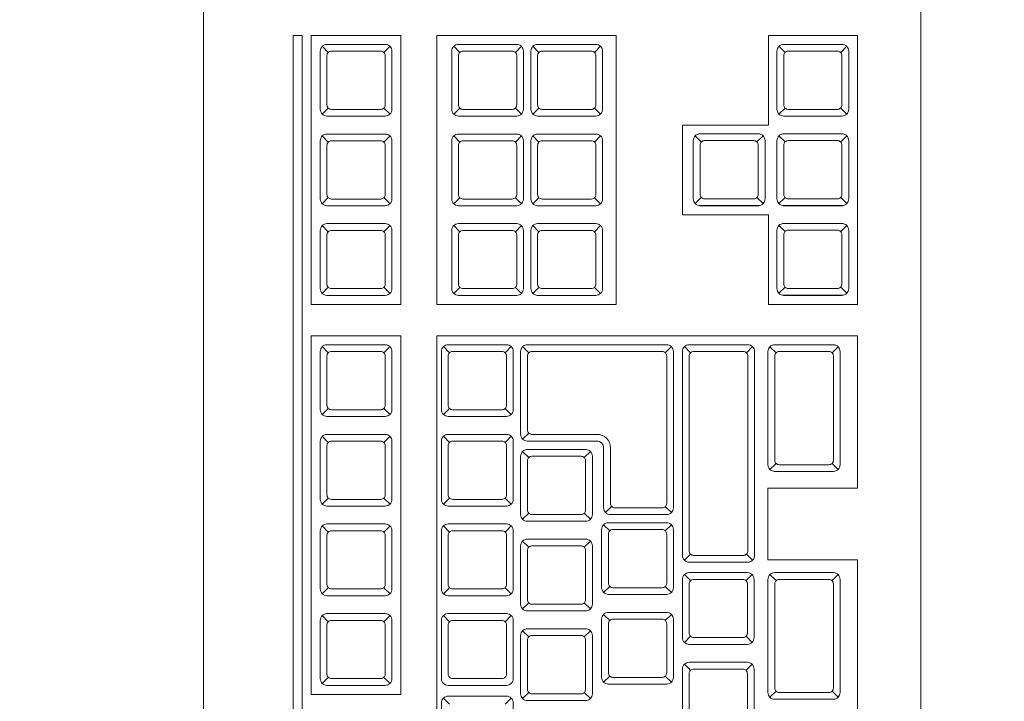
# Model space of a CAD drawing. Header units: millimetres. Extents: x 26866 to 1024070, y -428191 to 408885.
# Tile 133 of 248: x 190807 to 191027, y 389996 to 390148. Entities that reach past the tile are written whole.
import ezdxf

# ---------------------------------------------------------------- set-up
doc = ezdxf.new("R2010")
doc.units = ezdxf.units.MM
doc.header["$LTSCALE"] = 2
doc.layers.add('0_OPIS', color=7, linetype='Continuous', lineweight=13)
doc.layers.add('3DPLAN_A_TABELKA POMIESZCZEŃ', color=7, linetype='Continuous', lineweight=0)
doc.layers.add('3DPLAN_A_KRESKOWANIE 1', color=253, linetype='Continuous')
doc.layers.add('3DPLAN_A_OPIS', color=8, linetype='Continuous')
doc.layers.add('FURNITURE ZD 1 500', color=7, linetype='Continuous', lineweight=13, true_color=0x9fa8a5)
doc.styles.add('ARIAL', font='arial.ttf')

# ---------------------------------------------------------------- blocks, each defined once
blk = doc.blocks.new('kondygnacja -1')
at = {"layer": '3DPLAN_A_KRESKOWANIE 1'}
h = blk.add_hatch(dxfattribs=at)
h.set_pattern_fill('ANSI31', color=256, scale=7.5, style=0)
h.set_pattern_definition([(45, (23044.838, -26883.88), (-16.83798, 16.83798), [])])
h.paths.add_polyline_path([(31677.485, -24430.84), (30214.868, -24430.84), (30214.868, -24470.84), (30429.606, -24470.84), (30429.606, -24477.84), (30447.606, -24477.84), (30447.606, -24818.84), (30476.606, -24818.84), (30476.606, -24470.84), (31012.606, -24470.84), (31012.606, -24478.84), (31079.606, -24478.84), (31079.606, -24470.84), (31638.606, -24470.84), (31638.606, -25036.84), (31079.606, -25036.84), (31079.606, -25028.84), (31012.606, -25028.84), (31012.606, -25036.84), (30611.38, -25036.84), (30611.38, -25072.84), (31023.606, -25072.84), (31034.606, -25082.84), (31034.606, -25330.84), (31023.606, -25340.84), (30831.396, -25340.84, -0.038531), (30832.58, -25356.183), (30832.58, -25371.84), (31079.606, -25371.84), (31079.606, -25072.84), (31638.606, -25072.84), (31638.606, -25943.84), (30832.58, -25943.84), (30832.58, -26009.84), (31677.485, -26009.84)])
h.paths.add_polyline_path([(30682.606, -26009.84), (30832.58, -26009.84), (30832.58, -25943.84), (30760.606, -25943.84), (30760.606, -25454.668), (30735.606, -25464.584), (30735.606, -25943.84), (30682.606, -25943.84)])
h.paths.add_polyline_path([(30679.606, -25371.84), (30735.606, -25371.84), (30735.606, -25464.584), (30760.606, -25454.668), (30760.606, -25371.84), (30832.58, -25371.84), (30832.58, -25356.183, 0.038531), (30831.396, -25340.84), (30679.606, -25340.84)])
h.paths.add_polyline_path([(30355.83, -25371.84), (30425.606, -25371.84), (30425.606, -25379.84), (30463.606, -25379.84), (30463.606, -25424.739), (30471.606, -25424.739), (30471.606, -25395.84), (30533.606, -25395.84), (30533.606, -25371.84), (30576.606, -25371.84), (30576.606, -25341.84), (30472.606, -25341.84), (30472.606, -25326.84), (30427.606, -25326.84), (30427.606, -25341.84), (30355.83, -25341.84)])
h.paths.add_polyline_path([(30456.606, -25936.84), (30425.606, -25936.84), (30425.606, -25945.84), (30380.606, -25945.84), (30380.606, -26009.84), (30512.606, -26009.84), (30512.606, -25943.84), (30466.606, -25943.84), (30466.606, -25712.84), (30456.606, -25712.84)])
h.paths.add_polyline_path([(28888.606, -25941.84), (28888.606, -26009.84), (29013.606, -26009.84), (29013.606, -25941.84)])
h.paths.add_polyline_path([(28591.166, -26009.84), (28591.166, -25944.84), (28547.606, -25944.84), (28547.606, -26009.84)])
h.paths.add_polyline_path([(28624.606, -25870.534), (28654.797, -25870.534), (28654.797, -25924.534), (28624.606, -25924.534), (28624.606, -25944.84), (28591.166, -25944.84), (28591.166, -26009.84), (28713.606, -26009.84), (28713.606, -25941.84), (28672.606, -25941.84), (28672.606, -25932.84), (28657.606, -25932.84), (28657.606, -25716.84), (28624.606, -25716.84)])
h.paths.add_polyline_path([(28372.606, -25944.84), (28328.606, -25944.84), (28328.606, -25907.84), (28282.606, -25907.84), (28282.606, -25944.84), (28248.606, -25944.84), (28248.606, -26009.84), (28372.606, -26009.84)])
h.paths.add_polyline_path([(28092.606, -25563.84), (28054.606, -25563.84), (28054.606, -25383.84), (28067.602, -25383.84), (28067.606, -25375.84), (28340.606, -25375.84), (28340.606, -25341.84), (28070.606, -25341.84), (28070.606, -25332.84), (28030.606, -25332.84), (28030.606, -25395.598), (28048.707, -25395.598), (28048.707, -25449.598), (28030.606, -25449.598), (28030.606, -26009.84), (28073.606, -26009.84), (28073.606, -25944.84), (28054.606, -25944.84), (28054.606, -25668.84), (28092.606, -25668.84)])
h.paths.add_polyline_path([(27949.606, -25495.746), (27949.606, -25507.746), (27983.295, -25507.746), (27983.295, -25521.746), (27949.606, -25521.746), (27949.606, -25531.84), (27999.606, -25531.84), (27999.606, -25934.84), (27982.606, -25934.84), (27982.606, -25942.84), (27947.606, -25942.84), (27947.606, -26009.84), (28026.624, -26009.84), (28026.624, -25449.598), (27999.606, -25449.598), (27999.606, -25463.84), (27949.606, -25463.84), (27949.606, -25481.746), (27983.295, -25481.746), (27983.295, -25495.746)])
h.paths.add_polyline_path([(27982.606, -25361.84), (27952.606, -25361.84), (27952.606, -25332.84), (28026.624, -25332.84), (28026.624, -25395.598), (27999.606, -25395.598), (27999.606, -25377.84), (27982.606, -25377.84)])
h.paths.add_polyline_path([(26818.606, -25892.84), (26781.485, -25892.84), (26781.485, -26009.84), (26894.541, -26009.84), (26894.541, -25942.84), (26830.606, -25942.84), (26830.606, -25930.84), (26818.606, -25930.84)])
h.paths.add_polyline_path([(26894.541, -26009.84), (27115.936, -26009.84), (27115.936, -25942.84), (26894.541, -25942.84)])
h.paths.add_polyline_path([(27115.936, -25942.84), (27115.936, -26009.84), (27466.606, -26009.84), (27466.606, -25942.84), (27427.606, -25942.84), (27427.606, -25933.84), (27384.606, -25933.84), (27384.606, -25942.84)])
h.paths.add_polyline_path([(27641.606, -25942.84), (27641.606, -26009.84), (27802.606, -26009.84), (27802.606, -25942.84)])
h.paths.add_polyline_path([(30621.105, -25040.467), (30688.374, -25040.467), (30688.374, -25072.867), (30621.105, -25072.867)], flags=24)
at = {"layer": 'FURNITURE ZD 1 500', "lineweight": 0}
for p, q in [((28087.591, -25785.915), (28087.455, -25785.78)), ((28088.832, -25785.915), (28088.968, -25785.78)), ((28090.524, -25785.915), (28090.388, -25785.78)), ((28091.765, -25785.915), (28091.9, -25785.78)), ((28092.289, -25785.915), (28092.153, -25785.78)), ((28093.53, -25785.915), (28093.666, -25785.78)), ((28097.779, -25785.915), (28097.643, -25785.78)), ((28099.02, -25785.915), (28099.155, -25785.78)), ((28087.591, -25787.156), (28087.455, -25787.292)), ((28088.832, -25787.156), (28088.968, -25787.292)), ((28090.524, -25787.157), (28090.388, -25787.292)), ((28091.765, -25787.157), (28091.9, -25787.292)), ((28092.289, -25787.157), (28092.153, -25787.292)), ((28093.53, -25787.157), (28093.666, -25787.292)), ((28097.779, -25787.157), (28097.643, -25787.292)), ((28097.742, -25787.338), (28099.051, -25787.338)), ((28099.02, -25787.157), (28099.155, -25787.292)), ((28095.49, -25787.536), (28097.411, -25787.536)), ((28087.591, -25787.915), (28087.455, -25787.78)), ((28088.832, -25787.915), (28088.968, -25787.78)), ((28090.524, -25787.915), (28090.388, -25787.78)), ((28091.765, -25787.915), (28091.9, -25787.78)), ((28092.289, -25787.915), (28092.153, -25787.78)), ((28093.53, -25787.915), (28093.666, -25787.78)), ((28095.912, -25787.913), (28095.777, -25787.777)), ((28097.153, -25787.913), (28097.289, -25787.777)), ((28097.779, -25787.913), (28097.643, -25787.777)), ((28099.02, -25787.913), (28099.155, -25787.777)), ((28087.591, -25789.156), (28087.455, -25789.292)), ((28088.832, -25789.156), (28088.968, -25789.292)), ((28090.524, -25789.157), (28090.388, -25789.292)), ((28091.765, -25789.157), (28091.9, -25789.292)), ((28092.289, -25789.157), (28092.153, -25789.292)), ((28093.53, -25789.157), (28093.666, -25789.292)), ((28095.912, -25789.154), (28095.777, -25789.29)), ((28095.875, -25789.336), (28097.184, -25789.336)), ((28097.153, -25789.154), (28097.289, -25789.29)), ((28097.779, -25789.154), (28097.643, -25789.29)), ((28097.742, -25789.336), (28099.051, -25789.336)), ((28099.02, -25789.154), (28099.155, -25789.29)), ((28087.591, -25789.915), (28087.455, -25789.78)), ((28088.832, -25789.915), (28088.968, -25789.78)), ((28090.524, -25789.915), (28090.388, -25789.78)), ((28091.765, -25789.915), (28091.9, -25789.78)), ((28092.289, -25789.915), (28092.153, -25789.78)), ((28093.53, -25789.915), (28093.666, -25789.78)), ((28097.779, -25789.913), (28097.643, -25789.777)), ((28099.02, -25789.913), (28099.155, -25789.777)), ((28087.591, -25791.156), (28087.455, -25791.292)), ((28088.832, -25791.156), (28088.968, -25791.292)), ((28090.524, -25791.157), (28090.388, -25791.292)), ((28091.765, -25791.157), (28091.9, -25791.292)), ((28092.289, -25791.157), (28092.153, -25791.292)), ((28093.53, -25791.157), (28093.666, -25791.292)), ((28097.779, -25791.154), (28097.643, -25791.29)), ((28099.02, -25791.154), (28099.155, -25791.29)), ((28097.742, -25791.336), (28099.051, -25791.336)), ((28090.011, -25792.236), (28099.399, -25792.236)), ((28090.011, -25792.236), (28090.011, -25821.136)), ((28099.399, -25795.636), (28099.399, -25792.236)), ((28087.591, -25792.615), (28087.455, -25792.48)), ((28088.832, -25792.615), (28088.968, -25792.48)), ((28090.296, -25792.615), (28090.16, -25792.48)), ((28091.537, -25792.615), (28091.672, -25792.48)), ((28091.925, -25792.48), (28092.061, -25792.615)), ((28095.245, -25792.48), (28095.109, -25792.615)), ((28095.67, -25792.615), (28095.534, -25792.48)), ((28096.92, -25792.615), (28097.055, -25792.48)), ((28097.579, -25792.618), (28097.443, -25792.482)), ((28098.829, -25792.618), (28098.964, -25792.482)), ((28087.591, -25793.857), (28087.455, -25793.992)), ((28088.832, -25793.857), (28088.968, -25793.992)), ((28090.296, -25793.857), (28090.16, -25793.992)), ((28091.537, -25793.857), (28091.672, -25793.992)), ((28087.591, -25794.615), (28087.455, -25794.48)), ((28088.832, -25794.615), (28088.968, -25794.48)), ((28090.296, -25794.615), (28090.16, -25794.48)), ((28091.537, -25794.615), (28091.672, -25794.48)), ((28091.925, -25794.542), (28092.061, -25794.407)), ((28092.061, -25794.954), (28091.925, -25794.819)), ((28093.302, -25794.954), (28093.438, -25794.819)), ((28097.579, -25795.084), (28097.443, -25795.219)), ((28098.829, -25795.084), (28098.964, -25795.219)), ((28097.399, -25795.636), (28099.399, -25795.636)), ((28097.399, -25797.236), (28097.399, -25795.636)), ((28087.591, -25795.857), (28087.455, -25795.992)), ((28088.832, -25795.857), (28088.968, -25795.992)), ((28090.296, -25795.857), (28090.16, -25795.992)), ((28091.537, -25795.857), (28091.672, -25795.992)), ((28093.777, -25796.181), (28093.912, -25796.046)), ((28095.245, -25796.181), (28095.109, -25796.046)), ((28092.061, -25796.196), (28091.925, -25796.331)), ((28093.302, -25796.196), (28093.438, -25796.331)), ((28087.591, -25796.615), (28087.455, -25796.48)), ((28088.832, -25796.615), (28088.968, -25796.48)), ((28090.296, -25796.615), (28090.16, -25796.48)), ((28091.537, -25796.615), (28091.672, -25796.48)), ((28093.868, -25796.588), (28093.733, -25796.452)), ((28095.109, -25796.588), (28095.245, -25796.452)), ((28092.061, -25796.954), (28091.925, -25796.819)), ((28093.302, -25796.954), (28093.438, -25796.819)), ((28095.67, -25797.107), (28095.534, -25797.243)), ((28096.92, -25797.107), (28097.055, -25797.243)), ((28097.399, -25797.236), (28099.399, -25797.236)), ((28099.399, -25816.536), (28099.399, -25797.236)), ((28095.668, -25797.7), (28095.533, -25797.565)), ((28096.909, -25797.7), (28097.045, -25797.565)), ((28097.579, -25797.7), (28097.443, -25797.565)), ((28098.829, -25797.7), (28098.964, -25797.565)), ((28087.591, -25797.857), (28087.455, -25797.992)), ((28088.832, -25797.857), (28088.968, -25797.992)), ((28090.296, -25797.857), (28090.16, -25797.992)), ((28091.537, -25797.857), (28091.672, -25797.992)), ((28093.868, -25797.829), (28093.733, -25797.964)), ((28095.109, -25797.829), (28095.245, -25797.964)), ((28093.832, -25798.011), (28095.14, -25798.011)), ((28092.061, -25798.196), (28091.925, -25798.331)), ((28093.302, -25798.196), (28093.438, -25798.331)), ((28087.591, -25798.615), (28087.455, -25798.48)), ((28088.832, -25798.615), (28088.968, -25798.48)), ((28090.296, -25798.615), (28090.16, -25798.48)), ((28091.537, -25798.615), (28091.672, -25798.48)), ((28093.868, -25798.588), (28093.733, -25798.452)), ((28095.109, -25798.588), (28095.245, -25798.452)), ((28092.061, -25798.954), (28091.925, -25798.819)), ((28093.302, -25798.954), (28093.438, -25798.819)), ((28095.668, -25798.942), (28095.533, -25799.077)), ((28096.909, -25798.942), (28097.045, -25799.077)), ((28095.631, -25799.123), (28096.94, -25799.123)), ((28095.668, -25799.7), (28095.533, -25799.565)), ((28096.909, -25799.7), (28097.045, -25799.565)), ((28087.591, -25799.857), (28087.455, -25799.992)), ((28088.832, -25799.857), (28088.968, -25799.992)), ((28093.868, -25799.829), (28093.733, -25799.964)), ((28095.109, -25799.829), (28095.245, -25799.964)), ((28093.832, -25800.011), (28095.14, -25800.011)), ((28090.294, -25800.456), (28090.159, -25800.321)), ((28091.536, -25800.456), (28091.671, -25800.321)), ((28092.061, -25800.196), (28091.925, -25800.331)), ((28093.302, -25800.196), (28093.438, -25800.331)), ((28097.579, -25800.167), (28097.443, -25800.302)), ((28098.829, -25800.167), (28098.964, -25800.302))]:
    blk.add_line(p, q, dxfattribs=at)
for points in [[(28085.011, -25822.136), (28100.611, -25822.136, 0.414214), (28100.811, -25821.936), (28100.811, -25776.336, 0.414214), (28100.611, -25776.136), (28085.011, -25776.136, 0.414214), (28084.811, -25776.336), (28084.811, -25821.936, 0.414214)], [(28087.561, -25785.736, 0.414214), (28087.411, -25785.886), (28087.411, -25787.186, 0.414214), (28087.561, -25787.336), (28088.861, -25787.336, 0.414214), (28089.011, -25787.186), (28089.011, -25785.886, 0.414214), (28088.861, -25785.736)], [(28090.494, -25785.736, 0.414214), (28090.344, -25785.886), (28090.344, -25787.186, 0.414214), (28090.494, -25787.336), (28091.794, -25787.336, 0.414214), (28091.944, -25787.186), (28091.944, -25785.886, 0.414214), (28091.794, -25785.736)], [(28092.26, -25785.736, 0.414214), (28092.11, -25785.886), (28092.11, -25787.186, 0.414214), (28092.26, -25787.336), (28093.56, -25787.336, 0.414214), (28093.71, -25787.186), (28093.71, -25785.886, 0.414214), (28093.56, -25785.736)], [(28097.749, -25785.736, 0.414214), (28097.599, -25785.886), (28097.599, -25787.186, 0.414214), (28097.749, -25787.336), (28099.049, -25787.336, 0.414214), (28099.199, -25787.186), (28099.199, -25785.886, 0.414214), (28099.049, -25785.736)], [(28087.561, -25785.986), (28087.561, -25787.086, 0.414214), (28087.661, -25787.186), (28088.761, -25787.186, 0.414214), (28088.861, -25787.086), (28088.861, -25785.986, 0.414214), (28088.761, -25785.886), (28087.661, -25785.886, 0.414214)], [(28090.494, -25785.986), (28090.494, -25787.086, 0.414214), (28090.594, -25787.186), (28091.694, -25787.186, 0.414214), (28091.794, -25787.086), (28091.794, -25785.986, 0.414214), (28091.694, -25785.886), (28090.594, -25785.886, 0.414214)], [(28092.26, -25785.986), (28092.26, -25787.086, 0.414214), (28092.36, -25787.186), (28093.46, -25787.186, 0.414214), (28093.56, -25787.086), (28093.56, -25785.986, 0.414214), (28093.46, -25785.886), (28092.36, -25785.886, 0.414214)], [(28097.749, -25785.986), (28097.749, -25787.086, 0.414214), (28097.849, -25787.186), (28098.949, -25787.186, 0.414214), (28099.049, -25787.086), (28099.049, -25785.986, 0.414214), (28098.949, -25785.886), (28097.849, -25785.886, 0.414214)], [(28087.561, -25787.736, 0.414214), (28087.411, -25787.886), (28087.411, -25789.186, 0.414214), (28087.561, -25789.336), (28088.861, -25789.336, 0.414214), (28089.011, -25789.186), (28089.011, -25787.886, 0.414214), (28088.861, -25787.736)], [(28090.494, -25787.736, 0.414214), (28090.344, -25787.886), (28090.344, -25789.186, 0.414214), (28090.494, -25789.336), (28091.794, -25789.336, 0.414214), (28091.944, -25789.186), (28091.944, -25787.886, 0.414214), (28091.794, -25787.736)], [(28092.26, -25787.736, 0.414214), (28092.11, -25787.886), (28092.11, -25789.186, 0.414214), (28092.26, -25789.336), (28093.56, -25789.336, 0.414214), (28093.71, -25789.186), (28093.71, -25787.886, 0.414214), (28093.56, -25787.736)], [(28095.883, -25787.733, 0.414214), (28095.733, -25787.883), (28095.733, -25789.183, 0.414214), (28095.883, -25789.333), (28097.183, -25789.333, 0.414214), (28097.333, -25789.183), (28097.333, -25787.883, 0.414214), (28097.183, -25787.733)], [(28097.749, -25787.733, 0.414214), (28097.599, -25787.883), (28097.599, -25789.183, 0.414214), (28097.749, -25789.333), (28099.049, -25789.333, 0.414214), (28099.199, -25789.183), (28099.199, -25787.883, 0.414214), (28099.049, -25787.733)], [(28087.561, -25787.986), (28087.561, -25789.086, 0.414214), (28087.661, -25789.186), (28088.761, -25789.186, 0.414214), (28088.861, -25789.086), (28088.861, -25787.986, 0.414214), (28088.761, -25787.886), (28087.661, -25787.886, 0.414214)], [(28090.494, -25787.986), (28090.494, -25789.086, 0.414214), (28090.594, -25789.186), (28091.694, -25789.186, 0.414214), (28091.794, -25789.086), (28091.794, -25787.986, 0.414214), (28091.694, -25787.886), (28090.594, -25787.886, 0.414214)], [(28092.26, -25787.986), (28092.26, -25789.086, 0.414214), (28092.36, -25789.186), (28093.46, -25789.186, 0.414214), (28093.56, -25789.086), (28093.56, -25787.986, 0.414214), (28093.46, -25787.886), (28092.36, -25787.886, 0.414214)], [(28095.883, -25787.983), (28095.883, -25789.083, 0.414214), (28095.983, -25789.183), (28097.083, -25789.183, 0.414214), (28097.183, -25789.083), (28097.183, -25787.983, 0.414214), (28097.083, -25787.883), (28095.983, -25787.883, 0.414214)], [(28097.749, -25787.983), (28097.749, -25789.083, 0.414214), (28097.849, -25789.183), (28098.949, -25789.183, 0.414214), (28099.049, -25789.083), (28099.049, -25787.983, 0.414214), (28098.949, -25787.883), (28097.849, -25787.883, 0.414214)], [(28087.561, -25789.736, 0.414214), (28087.411, -25789.886), (28087.411, -25791.186, 0.414214), (28087.561, -25791.336), (28088.861, -25791.336, 0.414214), (28089.011, -25791.186), (28089.011, -25789.886, 0.414214), (28088.861, -25789.736)], [(28090.494, -25789.736, 0.414214), (28090.344, -25789.886), (28090.344, -25791.186, 0.414214), (28090.494, -25791.336), (28091.794, -25791.336, 0.414214), (28091.944, -25791.186), (28091.944, -25789.886, 0.414214), (28091.794, -25789.736)], [(28092.26, -25789.736, 0.414214), (28092.11, -25789.886), (28092.11, -25791.186, 0.414214), (28092.26, -25791.336), (28093.56, -25791.336, 0.414214), (28093.71, -25791.186), (28093.71, -25789.886, 0.414214), (28093.56, -25789.736)], [(28097.749, -25789.733, 0.414214), (28097.599, -25789.883), (28097.599, -25791.183, 0.414214), (28097.749, -25791.333), (28099.049, -25791.333, 0.414214), (28099.199, -25791.183), (28099.199, -25789.883, 0.414214), (28099.049, -25789.733)], [(28087.561, -25789.986), (28087.561, -25791.086, 0.414214), (28087.661, -25791.186), (28088.761, -25791.186, 0.414214), (28088.861, -25791.086), (28088.861, -25789.986, 0.414214), (28088.761, -25789.886), (28087.661, -25789.886, 0.414214)], [(28090.494, -25789.986), (28090.494, -25791.086, 0.414214), (28090.594, -25791.186), (28091.694, -25791.186, 0.414214), (28091.794, -25791.086), (28091.794, -25789.986, 0.414214), (28091.694, -25789.886), (28090.594, -25789.886, 0.414214)], [(28092.26, -25789.986), (28092.26, -25791.086, 0.414214), (28092.36, -25791.186), (28093.46, -25791.186, 0.414214), (28093.56, -25791.086), (28093.56, -25789.986, 0.414214), (28093.46, -25789.886), (28092.36, -25789.886, 0.414214)], [(28097.749, -25789.983), (28097.749, -25791.083, 0.414214), (28097.849, -25791.183), (28098.949, -25791.183, 0.414214), (28099.049, -25791.083), (28099.049, -25789.983, 0.414214), (28098.949, -25789.883), (28097.849, -25789.883, 0.414214)], [(28087.561, -25792.436, 0.414214), (28087.411, -25792.586), (28087.411, -25793.886, 0.414214), (28087.561, -25794.036), (28088.861, -25794.036, 0.414214), (28089.011, -25793.886), (28089.011, -25792.586, 0.414214), (28088.861, -25792.436)], [(28087.561, -25792.686), (28087.561, -25793.786, 0.414214), (28087.661, -25793.886), (28088.761, -25793.886, 0.414214), (28088.861, -25793.786), (28088.861, -25792.686, 0.414214), (28088.761, -25792.586), (28087.661, -25792.586, 0.414214)], [(28090.266, -25792.436, 0.414214), (28090.116, -25792.586), (28090.116, -25793.886, 0.414214), (28090.266, -25794.036), (28091.566, -25794.036, 0.414214), (28091.716, -25793.886), (28091.716, -25792.586, 0.414214), (28091.566, -25792.436)], [(28090.266, -25792.686), (28090.266, -25793.786, 0.414214), (28090.366, -25793.886), (28091.466, -25793.886, 0.414214), (28091.566, -25793.786), (28091.566, -25792.686, 0.414214), (28091.466, -25792.586), (28090.366, -25792.586, 0.414214)], [(28095.289, -25796.075), (28095.289, -25792.586, 0.414214), (28095.139, -25792.436), (28092.032, -25792.436, 0.414214), (28091.882, -25792.586), (28091.882, -25794.436, 0.414214), (28092.032, -25794.586), (28093.583, -25794.586, -0.414214), (28093.733, -25794.736), (28093.733, -25796.075, 0.414214), (28093.883, -25796.225), (28095.139, -25796.225, 0.414214)], [(28095.139, -25795.975), (28095.139, -25792.686, 0.414214), (28095.039, -25792.586), (28092.132, -25792.586, 0.414214), (28092.032, -25792.686), (28092.032, -25794.336, 0.414214), (28092.132, -25794.436), (28093.583, -25794.436, -0.414214), (28093.883, -25794.736), (28093.883, -25795.975, 0.414214), (28093.983, -25796.075), (28095.039, -25796.075, 0.414214)], [(28095.64, -25797.287, -0.414214), (28095.49, -25797.137), (28095.49, -25792.586, -0.414214), (28095.64, -25792.436), (28096.949, -25792.436, -0.414214), (28097.099, -25792.586), (28097.099, -25797.137, -0.414214), (28096.949, -25797.287)], [(28095.74, -25797.137), (28096.849, -25797.137, 0.414214), (28096.949, -25797.037), (28096.949, -25792.686, 0.414214), (28096.849, -25792.586), (28095.74, -25792.586, 0.414214), (28095.64, -25792.686), (28095.64, -25797.037, 0.414214)], [(28097.399, -25795.113), (28097.399, -25792.588, -0.414214), (28097.549, -25792.438), (28098.858, -25792.438, -0.414214), (28099.008, -25792.588), (28099.008, -25795.113, -0.414214), (28098.858, -25795.263), (28097.549, -25795.263, -0.414214)], [(28097.649, -25792.588), (28098.758, -25792.588, -0.414214), (28098.858, -25792.688), (28098.858, -25795.013, -0.414214), (28098.758, -25795.113), (28097.649, -25795.113, -0.414214), (28097.549, -25795.013), (28097.549, -25792.688, -0.414214)], [(28087.561, -25794.436, 0.414214), (28087.411, -25794.586), (28087.411, -25795.886, 0.414214), (28087.561, -25796.036), (28088.861, -25796.036, 0.414214), (28089.011, -25795.886), (28089.011, -25794.586, 0.414214), (28088.861, -25794.436)], [(28087.561, -25794.686), (28087.561, -25795.786, 0.414214), (28087.661, -25795.886), (28088.761, -25795.886, 0.414214), (28088.861, -25795.786), (28088.861, -25794.686, 0.414214), (28088.761, -25794.586), (28087.661, -25794.586, 0.414214)], [(28090.266, -25794.436, 0.414214), (28090.116, -25794.586), (28090.116, -25795.886, 0.414214), (28090.266, -25796.036), (28091.566, -25796.036, 0.414214), (28091.716, -25795.886), (28091.716, -25794.586, 0.414214), (28091.566, -25794.436)], [(28090.266, -25794.686), (28090.266, -25795.786, 0.414214), (28090.366, -25795.886), (28091.466, -25795.886, 0.414214), (28091.566, -25795.786), (28091.566, -25794.686, 0.414214), (28091.466, -25794.586), (28090.366, -25794.586, 0.414214)], [(28092.032, -25794.775, 0.414214), (28091.882, -25794.925), (28091.882, -25796.225, 0.414214), (28092.032, -25796.375), (28093.332, -25796.375, 0.414214), (28093.482, -25796.225), (28093.482, -25794.925, 0.414214), (28093.332, -25794.775)], [(28092.032, -25795.025), (28092.032, -25796.125, 0.414214), (28092.132, -25796.225), (28093.232, -25796.225, 0.414214), (28093.332, -25796.125), (28093.332, -25795.025, 0.414214), (28093.232, -25794.925), (28092.132, -25794.925, 0.414214)], [(28087.561, -25796.436, 0.414214), (28087.411, -25796.586), (28087.411, -25797.886, 0.414214), (28087.561, -25798.036), (28088.861, -25798.036, 0.414214), (28089.011, -25797.886), (28089.011, -25796.586, 0.414214), (28088.861, -25796.436)], [(28087.561, -25796.686), (28087.561, -25797.786, 0.414214), (28087.661, -25797.886), (28088.761, -25797.886, 0.414214), (28088.861, -25797.786), (28088.861, -25796.686, 0.414214), (28088.761, -25796.586), (28087.661, -25796.586, 0.414214)], [(28090.266, -25796.436, 0.414214), (28090.116, -25796.586), (28090.116, -25797.886, 0.414214), (28090.266, -25798.036), (28091.566, -25798.036, 0.414214), (28091.716, -25797.886), (28091.716, -25796.586, 0.414214), (28091.566, -25796.436)], [(28090.266, -25796.686), (28090.266, -25797.786, 0.414214), (28090.366, -25797.886), (28091.466, -25797.886, 0.414214), (28091.566, -25797.786), (28091.566, -25796.686, 0.414214), (28091.466, -25796.586), (28090.366, -25796.586, 0.414214)], [(28093.839, -25796.408, 0.414214), (28093.689, -25796.558), (28093.689, -25797.858, 0.414214), (28093.839, -25798.008), (28095.139, -25798.008, 0.414214), (28095.289, -25797.858), (28095.289, -25796.558, 0.414214), (28095.139, -25796.408)], [(28093.839, -25796.658), (28093.839, -25797.758, 0.414214), (28093.939, -25797.858), (28095.039, -25797.858, 0.414214), (28095.139, -25797.758), (28095.139, -25796.658, 0.414214), (28095.039, -25796.558), (28093.939, -25796.558, 0.414214)], [(28092.032, -25796.775, 0.414214), (28091.882, -25796.925), (28091.882, -25798.225, 0.414214), (28092.032, -25798.375), (28093.332, -25798.375, 0.414214), (28093.482, -25798.225), (28093.482, -25796.925, 0.414214), (28093.332, -25796.775)], [(28092.032, -25797.025), (28092.032, -25798.125, 0.414214), (28092.132, -25798.225), (28093.232, -25798.225, 0.414214), (28093.332, -25798.125), (28093.332, -25797.025, 0.414214), (28093.232, -25796.925), (28092.132, -25796.925, 0.414214)], [(28095.639, -25797.521, 0.414214), (28095.489, -25797.671), (28095.489, -25798.971, 0.414214), (28095.639, -25799.121), (28096.939, -25799.121, 0.414214), (28097.089, -25798.971), (28097.089, -25797.671, 0.414214), (28096.939, -25797.521)], [(28095.639, -25797.771), (28095.639, -25798.871, 0.414214), (28095.739, -25798.971), (28096.839, -25798.971, 0.414214), (28096.939, -25798.871), (28096.939, -25797.771, 0.414214), (28096.839, -25797.671), (28095.739, -25797.671, 0.414214)], [(28097.399, -25800.196), (28097.399, -25797.671, -0.414214), (28097.549, -25797.521), (28098.858, -25797.521, -0.414214), (28099.008, -25797.671), (28099.008, -25800.196, -0.414214), (28098.858, -25800.346), (28097.549, -25800.346, -0.414214)], [(28097.649, -25797.671), (28098.758, -25797.671, -0.414214), (28098.858, -25797.771), (28098.858, -25800.096, -0.414214), (28098.758, -25800.196), (28097.649, -25800.196, -0.414214), (28097.549, -25800.096), (28097.549, -25797.771, -0.414214)], [(28087.561, -25798.436, 0.414214), (28087.411, -25798.586), (28087.411, -25799.886, 0.414214), (28087.561, -25800.036), (28088.861, -25800.036, 0.414214), (28089.011, -25799.886), (28089.011, -25798.586, 0.414214), (28088.861, -25798.436)], [(28090.266, -25798.436, 0.414214), (28090.116, -25798.586), (28090.116, -25799.886, 0.414214), (28090.266, -25800.036), (28091.566, -25800.036, 0.414214), (28091.716, -25799.886), (28091.716, -25798.586, 0.414214), (28091.566, -25798.436)], [(28093.839, -25798.408, 0.414214), (28093.689, -25798.558), (28093.689, -25799.858, 0.414214), (28093.839, -25800.008), (28095.139, -25800.008, 0.414214), (28095.289, -25799.858), (28095.289, -25798.558, 0.414214), (28095.139, -25798.408)], [(28093.839, -25798.658), (28093.839, -25799.758, 0.414214), (28093.939, -25799.858), (28095.039, -25799.858, 0.414214), (28095.139, -25799.758), (28095.139, -25798.658, 0.414214), (28095.039, -25798.558), (28093.939, -25798.558, 0.414214)], [(28087.561, -25798.686), (28087.561, -25799.786, 0.414214), (28087.661, -25799.886), (28088.761, -25799.886, 0.414214), (28088.861, -25799.786), (28088.861, -25798.686, 0.414214), (28088.761, -25798.586), (28087.661, -25798.586, 0.414214)], [(28090.266, -25798.686), (28090.266, -25799.786, 0.414214), (28090.366, -25799.886), (28091.466, -25799.886, 0.414214), (28091.566, -25799.786), (28091.566, -25798.686, 0.414214), (28091.466, -25798.586), (28090.366, -25798.586, 0.414214)], [(28092.032, -25798.775, 0.414214), (28091.882, -25798.925), (28091.882, -25800.225, 0.414214), (28092.032, -25800.375), (28093.332, -25800.375, 0.414214), (28093.482, -25800.225), (28093.482, -25798.925, 0.414214), (28093.332, -25798.775)], [(28092.032, -25799.025), (28092.032, -25800.125, 0.414214), (28092.132, -25800.225), (28093.232, -25800.225, 0.414214), (28093.332, -25800.125), (28093.332, -25799.025, 0.414214), (28093.232, -25798.925), (28092.132, -25798.925, 0.414214)], [(28095.639, -25799.521, 0.414214), (28095.489, -25799.671), (28095.489, -25800.971, 0.414214), (28095.639, -25801.121), (28096.939, -25801.121, 0.414214), (28097.089, -25800.971), (28097.089, -25799.671, 0.414214), (28096.939, -25799.521)], [(28095.639, -25799.771), (28095.639, -25800.871, 0.414214), (28095.739, -25800.971), (28096.839, -25800.971, 0.414214), (28096.939, -25800.871), (28096.939, -25799.771, 0.414214), (28096.839, -25799.671), (28095.739, -25799.671, 0.414214)], [(28090.265, -25800.277, 0.414214), (28090.115, -25800.427), (28090.115, -25801.727, 0.414214), (28090.265, -25801.877), (28091.565, -25801.877, 0.414214), (28091.715, -25801.727), (28091.715, -25800.427, 0.414214), (28091.565, -25800.277)]]:
    blk.add_lwpolyline(points, format="xyb", close=True, dxfattribs=at)
for points in [[(28087.011, -25821.136), (28087.011, -25785.536), (28086.811, -25785.536), (28086.811, -25821.136)], [(28087.211, -25785.536), (28087.211, -25791.536), (28089.211, -25791.536), (28089.211, -25785.536)], [(28090.011, -25785.536), (28090.011, -25791.536), (28094.011, -25791.536), (28094.011, -25785.536)], [(28087.211, -25792.236), (28087.211, -25800.236), (28089.211, -25800.236), (28089.211, -25792.236)]]:
    blk.add_lwpolyline(points, close=True, dxfattribs=at)
blk.add_lwpolyline([(28097.411, -25787.536), (28097.411, -25785.536), (28099.399, -25785.536), (28099.399, -25791.536), (28097.411, -25791.536), (28097.411, -25789.536), (28095.49, -25789.536), (28095.49, -25787.536)], dxfattribs=at)
at = {"layer": '3DPLAN_A_OPIS', "color": 1, "lineweight": 30, "style": 'ARIAL'}
for tag, p in [('PRZESUNIĘCIE_WEJŚCIA', (27655.165, -24535.333)), ('WYŁĄCZONE', (27007.179, -24723.982)), ('Z_OPRACOWANIA', (26996.84, -24746.417)), ('WYŁĄCZONE', (30803.053, -24760.867)), ('Z_OPRACOWANIA', (30792.713, -24783.301)), ('WYŁĄCZONE', (28894.898, -24826.593)), ('Z_OPRACOWANIA', (28884.559, -24849.027)), ('POWIĘKSZENIE_WEJŚCIA', (28313.679, -25144.412)), ('POWIĘKSZENIE_WEJŚCIA', (29600.622, -25191.363)), ('POWIĘKSZENIE_WEJŚCIA', (28011.449, -25235.417)), ('WYŁĄCZONE', (29754.423, -25678.169)), ('Z_OPRACOWANIA', (29744.084, -25700.603)), ('WYJŚCIE_EWAKUACYJNE', (27763.791, -26106.068))]:
    blk.add_attdef(tag, p, '', height=12, dxfattribs=at)
at = {"layer": '3DPLAN_A_OPIS', "color": 0, "lineweight": 30, "style": 'ARIAL'}
for tag, p in [('UGUL_1', (29350.296, -24586.012)), ('UGUL_2', (29622.921, -24586.012)), ('UGUL_3', (29833.15, -24586.012))]:
    blk.add_attdef(tag, p, '', height=12, dxfattribs=at)
at = {"layer": '3DPLAN_A_TABELKA POMIESZCZEŃ', "ltscale": 0.5, "style": 'ARIAL'}
for tag, p in [('KURTYNA', (27861.913, -26064.849)), ('POWIETRZNA', (27861.913, -26084.562))]:
    blk.add_attdef(tag, p, '', height=12, dxfattribs=at)

msp = doc.modelspace()

# ---------------------------------------------------------------- block references
at = {"layer": '0_OPIS', "xscale": 10, "yscale": 10, "zscale": 10}
msp.add_blockref('kondygnacja -1', (-90000, 648000), dxfattribs=at)

doc.saveas('drawing.dxf')
